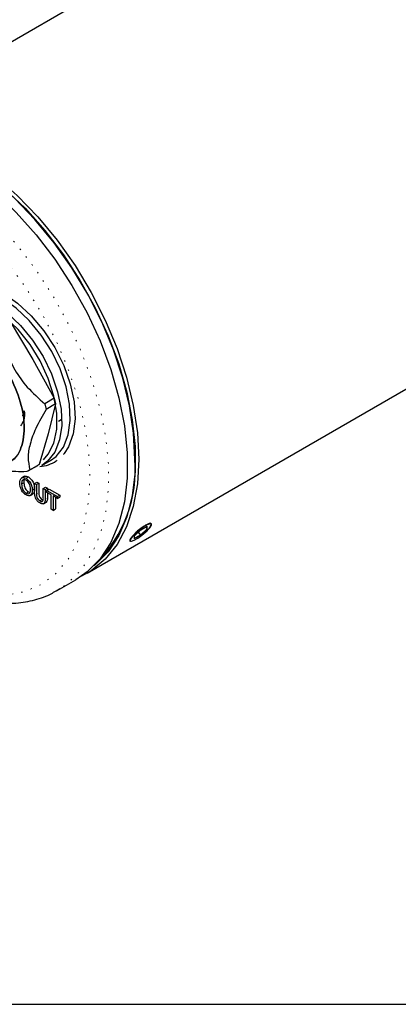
# Model space of a CAD drawing. Header units: millimetres. Extents: x 113 to 1343, y 162 to 690.
# Tile 22 of 46: x 723 to 752, y 162 to 236. Entities that reach past the tile are written whole.
import ezdxf

# ---------------------------------------------------------------- set-up
doc = ezdxf.new("R2010")
doc.units = ezdxf.units.MM
doc.linetypes.add('DOT2', pattern=[0.635, 0, -0.635])

msp = doc.modelspace()

# ---------------------------------------------------------------- linework, layer by layer
at = {"color": 7, "linetype": 'Continuous', "lineweight": 25}
for p, q in [((751.572, 251.036), (709.617, 226.816)), ((728.366, 194.34), (770.321, 218.56)), ((722.549, 213.284), (724.267, 210.427)), ((724.267, 210.427), (725.882, 207.511)), ((725.882, 207.511), (725.171, 207.1)), ((725.171, 207.1), (725.258, 206.674)), ((725.97, 207.085), (725.258, 206.674)), ((725.97, 207.085), (725.411, 204.837)), ((725.882, 207.511), (725.97, 207.085)), ((723.516, 206.185), (723.565, 206.441)), ((723.542, 206.322), (723.516, 206.185)), ((723.516, 206.185), (723.542, 206.322)), ((723.58, 205.941), (723.617, 206.574)), ((723.601, 206.297), (723.593, 206.159)), ((723.593, 206.159), (723.601, 206.297)), ((726.392, 205.879), (726.186, 205.761)), ((725.411, 204.837), (724.749, 202.531)), ((723.92, 202.047), (724.632, 202.458)), ((724.038, 202.12), (724.749, 202.531)), ((724.749, 202.531), (724.63, 202.462)), ((724.944, 202.446), (725.592, 202.82)), ((724.038, 202.12), (723.8, 201.982)), ((723.634, 201.635), (723.413, 201.507)), ((723.42, 201.029), (723.597, 201.131)), ((723.754, 201.483), (723.931, 201.585)), ((724.399, 201.095), (724.576, 201.197)), ((724.399, 200.39), (724.399, 201.095)), ((724.399, 201.095), (724.535, 201.016)), ((724.535, 201.016), (724.712, 201.118)), ((724.535, 201.016), (724.535, 200.32)), ((724.576, 201.197), (724.712, 201.118)), ((724.712, 201.118), (724.712, 200.422)), ((723.752, 200.369), (723.929, 200.471)), ((723.929, 200.471), (724.039, 200.441)), ((724.051, 200.177), (724.272, 200.305)), ((724.222, 200.582), (724.399, 200.684)), ((725.052, 200.718), (725.229, 200.82)), ((725.052, 200.718), (725.188, 200.639)), ((725.052, 200.021), (725.052, 200.718)), ((725.188, 200.639), (725.364, 200.741)), ((725.188, 200.639), (725.188, 199.935)), ((725.229, 200.82), (725.364, 200.741)), ((725.324, 200.561), (725.5, 200.663)), ((725.324, 200.419), (725.324, 200.561)), ((725.324, 200.561), (726.112, 200.105)), ((725.65, 200.231), (725.324, 200.419)), ((725.364, 200.741), (725.364, 200.584)), ((725.364, 200.396), (725.364, 200.037)), ((725.5, 200.663), (726.289, 200.208)), ((725.65, 199.148), (725.65, 200.231)), ((726.112, 200.105), (726.289, 200.208)), ((726.289, 200.208), (726.289, 200.066)), ((724.784, 199.789), (724.961, 199.891)), ((725.062, 199.564), (725.283, 199.692)), ((726.112, 199.964), (725.786, 200.153)), ((725.786, 200.153), (725.786, 199.069)), ((725.963, 200.051), (725.963, 199.171)), ((726.112, 200.105), (726.112, 199.964)), ((726.112, 199.964), (726.289, 200.066)), ((725.786, 199.069), (725.65, 199.148)), ((725.786, 199.069), (725.963, 199.171)), ((732.38, 197.2), (731.89, 196.934)), ((731.899, 197.134), (732.397, 197.6)), ((732.204, 197.419), (732.38, 197.2)), ((732.38, 197.2), (732.878, 197.666)), ((732.397, 197.6), (732.887, 197.866)), ((732.769, 197.802), (732.878, 197.666)), ((732.878, 197.666), (732.887, 197.866)), ((733.173, 197.928), (733.175, 197.93)), ((731.678, 196.742), (731.705, 196.747)), ((731.899, 197.134), (731.89, 196.934)), ((726.097, 193.03), (727.511, 193.846)), ((726.281, 193.14), (726.097, 193.03))]:
    msp.add_line(p, q, dxfattribs=at)
at = {"color": 7, "linetype": 'DOT2', "lineweight": 18}
for p, q in [((724.535, 200.32), (724.712, 200.422)), ((725.188, 199.935), (725.364, 200.037))]:
    msp.add_line(p, q, dxfattribs=at)
msp.add_lwpolyline([(543.653, 437.288), (543.653, 161.878), (905.566, 161.878), (905.566, 437.288)], close=True)
at = {"color": 7, "linetype": 'Continuous', "lineweight": 25, "flags": 128}
for points in [[(709.2, 226.553), (709.327, 226.638), (710.54, 227.253), (711.887, 227.606), (713.346, 227.69), (714.894, 227.504), (716.507, 227.051), (718.159, 226.338), (719.824, 225.377), (721.476, 224.183), (723.088, 222.774), (724.637, 221.172), (726.096, 219.404), (727.443, 217.496), (728.656, 215.479), (729.718, 213.385), (730.61, 211.247), (731.319, 209.098), (731.833, 206.972), (732.145, 204.903), (732.25, 202.924)], [(731.955, 202.924), (731.852, 204.881), (731.543, 206.927), (731.034, 209.029), (730.333, 211.154), (729.451, 213.269), (728.402, 215.34), (727.201, 217.334), (725.869, 219.22), (724.427, 220.969), (722.896, 222.553), (721.301, 223.946), (719.667, 225.128), (718.021, 226.078), (716.387, 226.783), (714.793, 227.231), (713.262, 227.415), (711.819, 227.332), (710.65, 227.042)], [(718.137, 225.395), (719.799, 224.315), (721.434, 223.01), (723.018, 221.502), (724.524, 219.814), (725.93, 217.972), (727.213, 216.006), (728.353, 213.946), (729.331, 211.826), (730.133, 209.678), (730.746, 207.537), (731.16, 205.435), (731.369, 203.407), (731.369, 201.485), (731.16, 199.698), (730.746, 198.074), (730.133, 196.641), (729.331, 195.419), (728.353, 194.428), (727.511, 193.846)], [(718.844, 225.667), (720.491, 224.597), (722.112, 223.304), (723.681, 221.809), (725.175, 220.136), (726.568, 218.31), (727.839, 216.361), (728.969, 214.32), (729.939, 212.219), (730.734, 210.09), (731.341, 207.967), (731.752, 205.885), (731.959, 203.875), (731.959, 201.969), (731.752, 200.198), (731.341, 198.589), (730.734, 197.168), (729.939, 195.957), (728.969, 194.976), (728.852, 194.882)], [(725.592, 202.82), (726.021, 203.135), (726.57, 203.835), (726.93, 204.75), (727.087, 205.843), (727.035, 207.07), (726.775, 208.38), (726.318, 209.719), (725.683, 211.032), (724.896, 212.267), (723.989, 213.372), (722.999, 214.302), (721.967, 215.019)], [(722.415, 215.161), (723.119, 214.658), (724.145, 213.717), (725.09, 212.592), (725.915, 211.33), (726.587, 209.98), (727.077, 208.6), (727.368, 207.243), (727.445, 205.966), (727.307, 204.821), (726.959, 203.854), (726.631, 203.346)], [(725.064, 202.871), (725.429, 203.29), (725.85, 204.139), (726.065, 205.183), (726.065, 206.378), (725.85, 207.671), (725.429, 209.006), (724.821, 210.324), (724.052, 211.567), (723.155, 212.682), (722.171, 213.619), (721.142, 214.338)], [(721.319, 214.645), (722.351, 213.928), (723.341, 212.998), (724.248, 211.893), (725.035, 210.658), (725.67, 209.345), (726.126, 208.005), (726.386, 206.696), (726.439, 205.469), (726.282, 204.376), (725.922, 203.461), (725.373, 202.761), (724.944, 202.446)], [(732.25, 202.924), (732.145, 201.066), (731.833, 199.357), (731.319, 197.826), (730.61, 196.495), (729.718, 195.387), (728.656, 194.518), (727.929, 194.11)], [(731.59, 196.773), (731.687, 196.744), (731.89, 196.815), (732.169, 196.975), (732.481, 197.199), (732.779, 197.454), (733.018, 197.701), (733.161, 197.902), (733.187, 198.027), (733.09, 198.056), (732.887, 197.985), (732.608, 197.825), (732.296, 197.601), (731.998, 197.346), (731.759, 197.099), (731.616, 196.898), (731.59, 196.773)]]:
    msp.add_lwpolyline(points, dxfattribs=at)
at = {"color": 7, "linetype": 'DOT2', "lineweight": 18, "flags": 128}
for points in [[(716.723, 224.578), (718.385, 223.498), (720.02, 222.194), (721.604, 220.686), (723.11, 218.997), (724.516, 217.156), (725.799, 215.189), (726.938, 213.13), (727.917, 211.01), (728.719, 208.862), (729.332, 206.72), (729.746, 204.619), (729.955, 202.591), (729.955, 200.668), (729.746, 198.881), (729.332, 197.258), (728.719, 195.824), (727.917, 194.602), (726.938, 193.612), (726.281, 193.14)], [(719.041, 193.047), (719.264, 192.985), (720.819, 192.697), (722.291, 192.685), (723.656, 192.951), (724.891, 193.488), (725.973, 194.289), (726.885, 195.338), (727.611, 196.62), (728.139, 198.11), (728.459, 199.785), (728.567, 201.614), (728.459, 203.568), (728.139, 205.613), (727.611, 207.712), (726.885, 209.832), (725.973, 211.935), (724.891, 213.985), (723.656, 215.948), (722.291, 217.789), (720.819, 219.478), (719.264, 220.985), (717.654, 222.284), (716.016, 223.354)], [(726.631, 203.346), (726.415, 203.105), (726.033, 202.792)], [(724.76, 202.633), (724.821, 202.674), (725.064, 202.871)]]:
    msp.add_lwpolyline(points, dxfattribs=at)
at = {"color": 7, "linetype": 'Continuous', "lineweight": 25}
for centre, radius, start, end in [((724.577, 205.013), 2.655, 274.81223, 303.24401), ((722.046, 202.146), 9.94, 315.02987, 4.49026)]:
    msp.add_arc(centre, radius, start, end, dxfattribs=at)
for points, knots in [([(722.362, 202.706), (722.503, 202.756), (723.105, 202.971), (723.604, 204.282), (723.668, 206.036), (723.121, 208.074), (722.088, 210.02), (720.684, 211.668), (719.136, 212.718), (717.614, 213.184), (716.886, 212.78), (716.622, 212.634)], [0, 0, 0, 0, 0.030028, 0.128773, 0.251679, 0.396862, 0.552324, 0.702548, 0.833741, 0.939757, 1, 1, 1, 1]), ([(721.837, 212.873), (721.955, 212.276), (722.175, 211.155), (722.869, 209.62), (723.851, 208.252), (724.712, 207.5), (725.171, 207.1)], [0, 0, 0, 0, 0.266518, 0.499995, 0.733474, 1, 1, 1, 1]), ([(720.559, 211.652), (721.068, 211.122), (722.104, 210.042), (723.115, 208.067), (723.664, 206.042), (723.608, 204.275), (723.062, 202.928), (722.391, 202.703), (722.188, 202.635)], [0, 0, 0, 0, 0.20999, 0.427303, 0.630247, 0.802052, 0.940082, 1, 1, 1, 1]), ([(723.617, 206.574), (723.634, 206.327), (723.662, 205.907), (723.425, 205.564), (723.327, 205.423)], [0, 0, 0, 0, 0.586139, 1, 1, 1, 1]), ([(725.258, 206.674), (724.988, 206.196), (724.513, 205.358), (724.048, 204.143), (723.845, 203.075), (723.975, 202.43), (724.038, 202.12)], [0, 0, 0, 0, 0.33927, 0.595849, 0.805361, 1, 1, 1, 1]), ([(723.8, 201.982), (723.25, 201.976), (722.504, 201.967), (721.774, 202.105), (721.582, 202.141)], [0, 0, 0, 0, 0.737692, 1, 1, 1, 1]), ([(723.612, 201.62), (723.66, 201.636), (723.769, 201.672), (723.872, 201.616), (723.931, 201.585)], [0, 0, 0, 0, 0.4340255, 1, 1, 1, 1]), ([(723.284, 201.11), (723.286, 201.192), (723.29, 201.34), (723.4, 201.53), (723.594, 201.565), (723.697, 201.512), (723.754, 201.483)], [0, 0, 0, 0, 0.314162, 0.566847, 0.759919, 1, 1, 1, 1]), ([(723.753, 200.227), (723.677, 200.284), (723.518, 200.403), (723.379, 200.648), (723.299, 200.889), (723.289, 201.038), (723.284, 201.11)], [0, 0, 0, 0, 0.270233, 0.56874, 0.794587, 1, 1, 1, 1]), ([(723.754, 201.341), (723.718, 201.359), (723.651, 201.393), (723.538, 201.384), (723.416, 201.264), (723.418, 201.13), (723.42, 201.029)], [0, 0, 0, 0, 0.202602, 0.368622, 0.527725, 1, 1, 1, 1]), ([(723.42, 201.029), (723.424, 200.962), (723.432, 200.819), (723.509, 200.628), (723.615, 200.467), (723.708, 200.4), (723.752, 200.369)], [0, 0, 0, 0, 0.2622435, 0.5551003, 0.7893843, 1, 1, 1, 1]), ([(723.658, 201.42), (723.654, 201.417), (723.578, 201.352), (723.588, 201.239), (723.597, 201.131)], [0, 0, 0, 0, 0.048464, 1, 1, 1, 1]), ([(723.597, 201.131), (723.601, 201.064), (723.609, 200.921), (723.685, 200.73), (723.791, 200.569), (723.885, 200.502), (723.929, 200.471)], [0, 0, 0, 0, 0.262251, 0.555107, 0.78939, 1, 1, 1, 1]), ([(723.754, 201.483), (723.831, 201.425), (723.993, 201.303), (724.133, 201.052), (724.21, 200.806), (724.218, 200.654), (724.222, 200.582)], [0, 0, 0, 0, 0.271311, 0.570516, 0.795621, 1, 1, 1, 1]), ([(724.086, 200.662), (724.082, 200.731), (724.074, 200.876), (724.003, 201.073), (723.895, 201.239), (723.8, 201.308), (723.754, 201.341)], [0, 0, 0, 0, 0.261835, 0.55325, 0.788254, 1, 1, 1, 1]), ([(723.931, 201.585), (724.008, 201.527), (724.17, 201.405), (724.31, 201.154), (724.387, 200.908), (724.395, 200.756), (724.399, 200.684)], [0, 0, 0, 0, 0.271304, 0.570519, 0.795619, 1, 1, 1, 1]), ([(723.752, 200.369), (723.807, 200.342), (723.905, 200.295), (724.087, 200.42), (724.086, 200.566), (724.086, 200.662)], [0, 0, 0, 0, 0.291506, 0.529641, 1, 1, 1, 1]), ([(724.222, 200.582), (724.219, 200.503), (724.212, 200.359), (724.101, 200.175), (723.91, 200.15), (723.809, 200.2), (723.753, 200.227)], [0, 0, 0, 0, 0.311978, 0.564345, 0.759996, 1, 1, 1, 1]), ([(724.399, 200.684), (724.394, 200.609), (724.384, 200.473), (724.314, 200.303), (724.25, 200.292), (724.25, 200.292)], [0, 0, 0, 0, 0.552331, 0.999112, 1, 1, 1, 1]), ([(724.796, 199.625), (724.727, 199.671), (724.583, 199.769), (724.415, 200.036), (724.405, 200.259), (724.399, 200.39)], [0, 0, 0, 0, 0.270864, 0.573642, 1, 1, 1, 1]), ([(724.535, 200.32), (724.536, 200.266), (724.537, 200.153), (724.579, 199.992), (724.671, 199.866), (724.748, 199.813), (724.784, 199.789)], [0, 0, 0, 0, 0.260103, 0.549443, 0.787388, 1, 1, 1, 1]), ([(724.712, 200.422), (724.712, 200.368), (724.714, 200.255), (724.756, 200.094), (724.847, 199.968), (724.925, 199.916), (724.961, 199.891)], [0, 0, 0, 0, 0.260103, 0.549444, 0.78739, 1, 1, 1, 1]), ([(724.784, 199.789), (724.814, 199.773), (724.868, 199.744), (724.965, 199.722), (725.065, 199.831), (725.057, 199.939), (725.052, 200.021)], [0, 0, 0, 0, 0.205314, 0.377746, 0.531077, 1, 1, 1, 1]), ([(725.188, 199.935), (725.188, 199.864), (725.189, 199.737), (725.107, 199.555), (724.931, 199.551), (724.844, 199.599), (724.796, 199.625)], [0, 0, 0, 0, 0.3153041, 0.5650914, 0.7585708, 1, 1, 1, 1]), ([(725.364, 200.037), (725.368, 199.962), (725.373, 199.83), (725.294, 199.726), (725.259, 199.681)], [0, 0, 0, 0, 0.566068, 1, 1, 1, 1]), ([(732.631, 197.337), (732.692, 197.387), (732.83, 197.499), (733.017, 197.68), (733.144, 197.851), (733.235, 197.997), (733.152, 198.114), (732.987, 198.065), (732.794, 197.985), (732.547, 197.829), (732.286, 197.632), (732.035, 197.406), (731.819, 197.192), (731.665, 196.987), (731.569, 196.874), (731.557, 196.741), (731.598, 196.746), (731.61, 196.748)], [0, 0, 0, 0, 0.074242, 0.168592, 0.240306, 0.284433, 0.310436, 0.353456, 0.423976, 0.517175, 0.623934, 0.73325, 0.83341, 0.913509, 0.965654, 0.989907, 1, 1, 1, 1]), ([(718.802, 192.738), (719.107, 192.627), (719.916, 192.331), (721.268, 192.091), (722.793, 192.03), (724.228, 192.246), (725.41, 192.625), (726.043, 193.025), (726.285, 193.178)], [0, 0, 0, 0, 0.125438, 0.331741, 0.526669, 0.711837, 0.889768, 1, 1, 1, 1])]:
    msp.add_open_spline(points, degree=3, knots=knots, dxfattribs=at)

doc.saveas('drawing.dxf')
